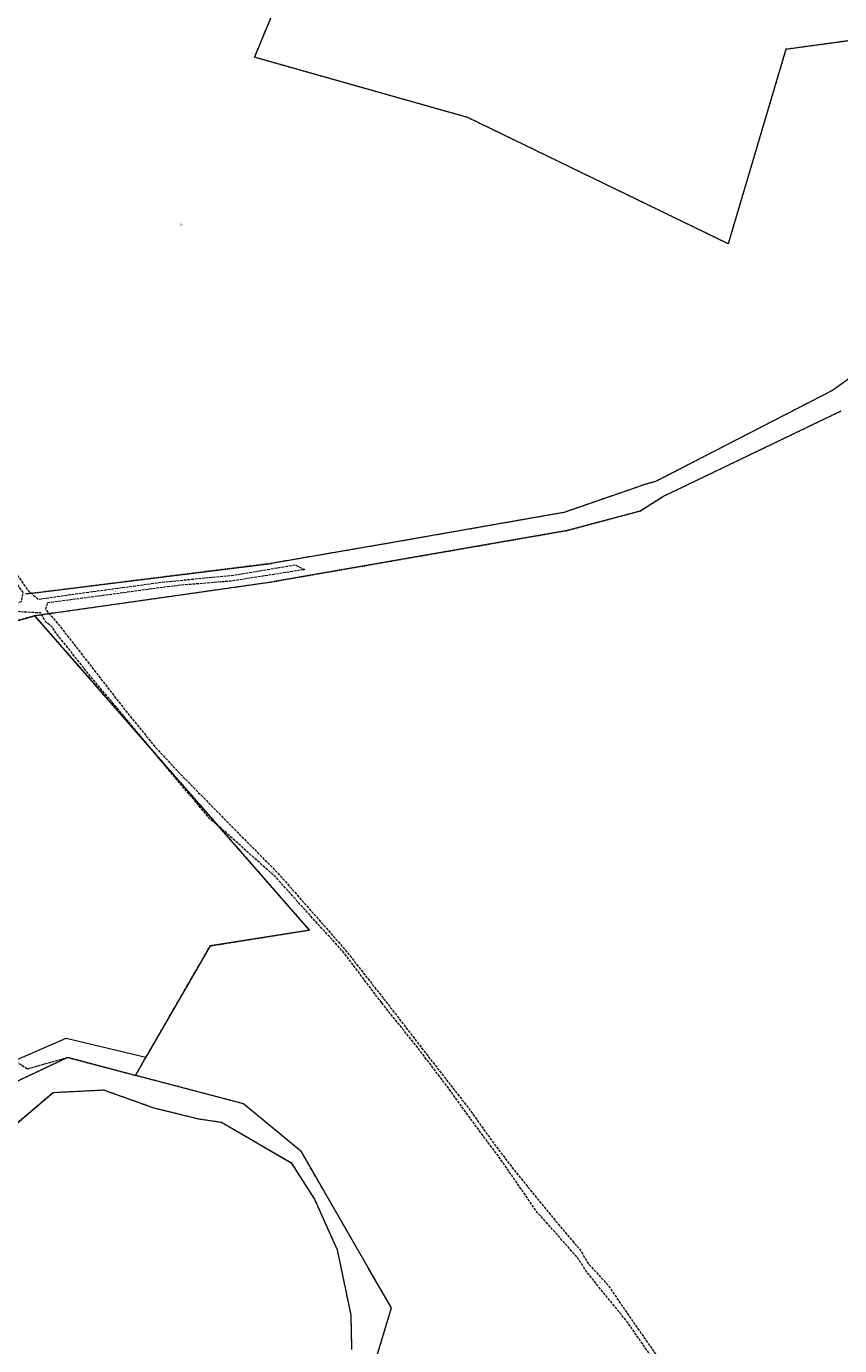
# Model space of a CAD drawing. Header units: metres. Extents: x 5550910 to 5553628, y 5952297 to 5957865.
# Tile 12 of 36: x 5552561 to 5553006, y 5953032 to 5953754. Entities that reach past the tile are written whole.
import ezdxf

# ---------------------------------------------------------------- set-up
doc = ezdxf.new("R2010")
doc.units = ezdxf.units.M
for name, pattern in [('1.5_0.5', [2, 1.5, -0.5]), ('219-500', [0]), ('egkk-500', [2, 1.5, -0.5]), ('egug-500', [1, 0.5, -0.5])]:
    doc.linetypes.add(name, pattern=pattern)
doc.styles.get("Standard").update_dxf_attribs({"font": 'Working1250', "width": 0.75})

msp = doc.modelspace()

# ---------------------------------------------------------------- linework, layer by layer
at = {"layer": '217-kontur klasyfikacyjny', "color": 92, "linetype": 'egkk-500', "lineweight": 18, "flags": 128}
for points in [[(5552565.79, 5953431.46), (5552478.61, 5953407.01)], [(5552716.16, 5953259.35), (5552565.79, 5953431.46)], [(5552661.77, 5953250.68), (5552716.16, 5953259.35)], [(5552626.6, 5953189.67), (5552661.77, 5953250.68)], [(5552553.61, 5953188.49), (5552561.68, 5953183.42)], [(5552561.68, 5953183.42), (5552583.73, 5953189.59)], [(5552583.73, 5953189.59), (5552620.91, 5953179.79)], [(5552620.91, 5953179.79), (5552626.6, 5953189.67)]]:
    msp.add_lwpolyline(points, dxfattribs=at)
at = {"layer": '218-kontur użytku gruntowego', "color": 3, "linetype": 'egug-500', "lineweight": 18, "flags": 128}
for points in [[(5552686.04, 5953737.2), (5552748.63, 5953889.04)], [(5553024.08, 5953748.04), (5552977.06, 5953741.57)], [(5552802.79, 5953704.22), (5552686.04, 5953737.2)], [(5552977.06, 5953741.57), (5552945.43, 5953635.14)], [(5552853.08, 5953679.87), (5552802.79, 5953704.22)], [(5552891.14, 5953661.43), (5552853.08, 5953679.87)], [(5552896.97, 5953658.61), (5552891.14, 5953661.43)], [(5552945.43, 5953635.14), (5552896.97, 5953658.61)], [(5553047.69, 5953586.99), (5553002.51, 5953554.82)], [(5553002.51, 5953554.82), (5552906, 5953505.04)], [(5552909.46, 5953496.59), (5553007.14, 5953543.52)], [(5552906, 5953505.04), (5552899.1, 5953503.05)], [(5552899.1, 5953503.05), (5552855.26, 5953487.92)], [(5552896.97, 5953488.75), (5552909.46, 5953496.59)], [(5552855.26, 5953487.92), (5552758.58, 5953470.96)], [(5552857.29, 5953478.1), (5552896.97, 5953488.75)], [(5552696.73, 5953450.19), (5552857.29, 5953478.1)], [(5552758.58, 5953470.96), (5552695.33, 5953460.12)], [(5552695.33, 5953460.12), (5552566.09, 5953443.91)], [(5552576.07, 5953433.01), (5552696.73, 5953450.19)], [(5552566.09, 5953443.91), (5552560.56, 5953443.43)], [(5552565.79, 5953431.46), (5552478.61, 5953407.01)], [(5552565.79, 5953431.46), (5552576.07, 5953433.01)], [(5552716.16, 5953259.35), (5552565.79, 5953431.46)], [(5552661.77, 5953250.68), (5552716.16, 5953259.35)], [(5552626.6, 5953189.67), (5552661.77, 5953250.68)], [(5552583.73, 5953189.59), (5552503.91, 5953151.96)], [(5552553.61, 5953188.49), (5552561.68, 5953183.42)], [(5552561.68, 5953183.42), (5552583.73, 5953189.59)], [(5552583.73, 5953189.59), (5552620.91, 5953179.79)], [(5552620.91, 5953179.79), (5552626.6, 5953189.67)], [(5552680.14, 5953164.16), (5552620.91, 5953179.79)], [(5552575.72, 5953170.44), (5552603.41, 5953171.81)], [(5552603.41, 5953171.81), (5552630.79, 5953162.08)], [(5552526.12, 5953128.32), (5552575.72, 5953170.44)], [(5552711.35, 5953138.4), (5552680.14, 5953164.16)], [(5552630.79, 5953162.08), (5552655.31, 5953156.03)], [(5552655.31, 5953156.03), (5552667.9, 5953154.14)], [(5552667.9, 5953154.14), (5552706.2, 5953131.97)], [(5552748.54, 5953074.1), (5552711.35, 5953138.4)], [(5552706.2, 5953131.97), (5552718.88, 5953111.92)], [(5552718.88, 5953111.92), (5552731.34, 5953084.23)], [(5552731.34, 5953084.23), (5552738.75, 5953048.67)], [(5552761.06, 5953052.45), (5552748.54, 5953074.1)], [(5552738.75, 5953048.67), (5552739.22, 5953029.73)], [(5552750.01, 5953015.74), (5552761.06, 5953052.45)]]:
    msp.add_lwpolyline(points, dxfattribs=at)
at = {"layer": '219-działka ewidencyjna', "color": 7, "linetype": '219-500', "lineweight": 18, "flags": 128}
for points in [[(5552748.63, 5953889.04), (5552686.04, 5953737.2)], [(5552977.06, 5953741.57), (5553024.08, 5953748.04)], [(5552802.79, 5953704.22), (5552686.04, 5953737.2)], [(5552977.06, 5953741.57), (5552945.43, 5953635.14)], [(5552945.43, 5953635.14), (5552802.79, 5953704.22)], [(5553047.69, 5953586.99), (5553002.51, 5953554.82)], [(5553002.51, 5953554.82), (5552906, 5953505.04)], [(5553007.14, 5953543.52), (5552909.46, 5953496.59)], [(5552906, 5953505.04), (5552899.1, 5953503.05)], [(5552855.26, 5953487.92), (5552899.1, 5953503.05)], [(5552896.97, 5953488.75), (5552909.46, 5953496.59)], [(5552855.26, 5953487.92), (5552758.58, 5953470.96)], [(5552896.97, 5953488.75), (5552857.29, 5953478.1)], [(5552857.29, 5953478.1), (5552696.73, 5953450.19)], [(5552758.58, 5953470.96), (5552695.33, 5953460.12)], [(5552566.09, 5953443.91), (5552695.33, 5953460.12)], [(5552576.07, 5953433.01), (5552696.73, 5953450.19)], [(5552560.56, 5953443.43), (5552566.09, 5953443.91)], [(5552478.61, 5953407.01), (5552565.79, 5953431.46)], [(5552576.07, 5953433.01), (5552565.79, 5953431.46)], [(5552716.16, 5953259.35), (5552565.79, 5953431.46)], [(5552716.16, 5953259.35), (5552661.77, 5953250.68)], [(5552661.77, 5953250.68), (5552626.6, 5953189.67)], [(5552503.88, 5953165.79), (5552582.9, 5953200.15)], [(5552582.9, 5953200.15), (5552626.6, 5953189.67)], [(5552583.73, 5953189.59), (5552503.91, 5953151.96)], [(5552620.91, 5953179.79), (5552583.73, 5953189.59)], [(5552620.91, 5953179.79), (5552626.6, 5953189.67)], [(5552680.14, 5953164.16), (5552620.91, 5953179.79)], [(5552575.72, 5953170.44), (5552603.41, 5953171.81)], [(5552603.41, 5953171.81), (5552630.79, 5953162.08)], [(5552526.12, 5953128.32), (5552575.72, 5953170.44)], [(5552680.14, 5953164.16), (5552711.35, 5953138.4)], [(5552630.79, 5953162.08), (5552655.31, 5953156.03)], [(5552655.31, 5953156.03), (5552667.9, 5953154.14)], [(5552667.9, 5953154.14), (5552706.2, 5953131.97)], [(5552711.35, 5953138.4), (5552748.54, 5953074.1)], [(5552706.2, 5953131.97), (5552718.88, 5953111.92)], [(5552718.88, 5953111.92), (5552731.34, 5953084.23)], [(5552731.34, 5953084.23), (5552738.75, 5953048.67)], [(5552761.06, 5953052.45), (5552748.54, 5953074.1)], [(5552738.75, 5953048.67), (5552739.22, 5953029.73)], [(5552750.01, 5953015.74), (5552761.06, 5953052.45)]]:
    msp.add_lwpolyline(points, dxfattribs=at)
at = {"layer": 'jezdnia', "color": 7, "linetype": '1.5_0.5', "lineweight": 18, "flags": 128}
msp.add_lwpolyline([(5552755.7, 5953219.52), (5552752.75, 5953223.42), (5552734.33, 5953247.79), (5552719.75, 5953263.77), (5552697.39, 5953288.6), (5552681.97, 5953302.31), (5552670.44, 5953312.68), (5552661.43, 5953320.42), (5552631.7, 5953355.81), (5552608.84, 5953383.25), (5552595.49, 5953399.12), (5552583.79, 5953413.95), (5552577.18, 5953422.13), (5552575.48, 5953425.01), (5552572.4, 5953427.59), (5552571.16, 5953428.67), (5552569.11, 5953432.95), (5552562.99, 5953433.28), (5552554.42, 5953433.79), (5552552.45, 5953437.03), (5552558.57, 5953439.38), (5552559.29, 5953444.12), (5552552.26, 5953454.44), (5552548.98, 5953459.85), (5552546.48, 5953463.18), (5552541.84, 5953474.08), (5552537.32, 5953482.27), (5552527.99, 5953499), (5552513.53, 5953525.21), (5552500.89, 5953547.14), (5552491.74, 5953563.07), (5552483.31, 5953578.23), (5552479.14, 5953581.09), (5552476.33, 5953582.98), (5552470.61, 5953594.83), (5552467.22, 5953593.07), (5552463.29, 5953591.48), (5552462.14, 5953608.45), (5552458.41, 5953620.76), (5552452.33, 5953633.87), (5552448.8, 5953640.32), (5552438.86, 5953656.39), (5552425.55, 5953676.94), (5552415.21, 5953694.4), (5552405.18, 5953711.78), (5552393.37, 5953731.38), (5552377.21, 5953757.31), (5552344.7, 5953809.7), (5552335.36, 5953825.26), (5552324.48, 5953839.6), (5552314.19, 5953851.24), (5552285.63, 5953872.12), (5552251.24, 5953899.74), (5552251.1, 5953904.79), (5552288.84, 5953873.67), (5552315.81, 5953854.75), (5552327.22, 5953842.15), (5552327.46, 5953866.44), (5552329.44, 5953876.99), (5552331.39, 5953874.92), (5552330.36, 5953866.52), (5552330.13, 5953850.5), (5552331.81, 5953838.61), (5552334.23, 5953831.88), (5552344.53, 5953814.71), (5552360, 5953790.42), (5552377.63, 5953763.55), (5552394.54, 5953735.16), (5552407.45, 5953714.04), (5552428.02, 5953678.42), (5552443.12, 5953654.86), (5552454.3, 5953638.23), (5552462.74, 5953620.71), (5552465.32, 5953613.28), (5552471.73, 5953645.18), (5552478.88, 5953678.76), (5552482.88, 5953672.09), (5552476.23, 5953640.59), (5552469.52, 5953606.78), (5552473.31, 5953598.56), (5552484.4, 5953581.77), (5552487.63, 5953576.35), (5552504.29, 5953546.76), (5552513.89, 5953529.13), (5552529.96, 5953500.72), (5552541.34, 5953480.91), (5552544.68, 5953473.65), (5552549, 5953464.05), (5552554.71, 5953455.8), (5552561.7, 5953445.65), (5552567.46, 5953440.48), (5552589.76, 5953443.64), (5552635.52, 5953449.86), (5552674.85, 5953453.71), (5552708.31, 5953459.31), (5552713.59, 5953456.72), (5552673.16, 5953450.38), (5552646.11, 5953448.18), (5552638.33, 5953447.28), (5552605.73, 5953442.86), (5552572.66, 5953438.47), (5552571.52, 5953435.01), (5552578.24, 5953427.26), (5552593.55, 5953407.72), (5552610.73, 5953385.51), (5552615.73, 5953379.14), (5552631.57, 5953359.71), (5552646.09, 5953344.11), (5552676.9, 5953312.68), (5552698.77, 5953290.62), (5552719.02, 5953267.58), (5552735.46, 5953248.85), (5552757.21, 5953221.16), (5552775.9, 5953197.01), (5552781.74, 5953189.4), (5552789.56, 5953179.4), (5552803.32, 5953161.77), (5552817.28, 5953142.24), (5552829.43, 5953126.4), (5552850.76, 5953100.21), (5552864.4, 5953084.2), (5552868.97, 5953076.48), (5552879.72, 5953064.78), (5552895.01, 5953042.54), (5552918.08, 5953009.49), (5552934.82, 5952985.35), (5552951.59, 5952952.23), (5552961.59, 5952932.19), (5552970.71, 5952917.18), (5552982.12, 5952899.54), (5552995.75, 5952878.66), (5553005.79, 5952863.33), (5553004.14, 5952858.86), (5552973.24, 5952906.44), (5552960.5, 5952926.63), (5552945.87, 5952956.44), (5552933.12, 5952982.67), (5552923.34, 5952997), (5552899.98, 5953030.65), (5552889.84, 5953045.22), (5552876.4, 5953061.68), (5552867.75, 5953072.53), (5552862.67, 5953080.31), (5552851.89, 5953092.49), (5552840.59, 5953105.13), (5552819.42, 5953135.83), (5552811.52, 5953146.27), (5552798.79, 5953163.67), (5552792.48, 5953172.52), (5552775.56, 5953194.77)], close=True, dxfattribs=at)

# ---------------------------------------------------------------- texts
at = {"layer": '210-oznaczenie konturu użytku gruntowego', "color": 3, "linetype": 'CONTINUOUS', "lineweight": 18, "width": 0.79}
msp.add_text('Ls', height=1, dxfattribs=at).set_placement((5552645.19, 5953645.26))
at = {"layer": 'jezdnia-Atr17', "color": 7, "width": 0.667}
for rotation, p in [(7.721, (5552609.02, 5953444.37)), (318.359, (5552695.67, 5953291.45)), (308.563, (5552874.78, 5953066.84))]:
    msp.add_text('j.gr', height=0.75, rotation=rotation, dxfattribs=at).set_placement(p)

doc.saveas('drawing.dxf')
